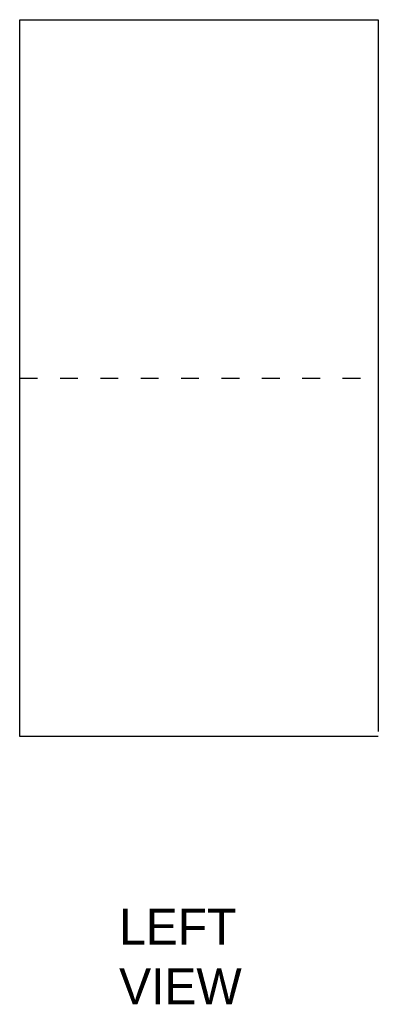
# Model space of a CAD drawing. Header units: inches. Extents: x -7.6 to 46.9, y -32.2 to 38.1.
# Tile 3 of 5: x 12.6 to 14.6, y 27 to 32.5. Entities that reach past the tile are written whole.
import ezdxf

# ---------------------------------------------------------------- set-up
doc = ezdxf.new("R2010")
doc.units = ezdxf.units.IN
doc.header["$MEASUREMENT"] = 0
doc.linetypes.add('DOT2', pattern=[0.125, 0, -0.125])

msp = doc.modelspace()

# ---------------------------------------------------------------- linework, layer by layer
for p, q in [((12.6034, 28.4593), (12.6034, 32.4593)), ((12.6034, 32.4593), (14.6034, 32.4593)), ((14.6034, 32.4593), (14.6034, 28.4871)), ((14.6034, 28.4593), (12.6034, 28.4593))]:
    msp.add_line(p, q)
at = {"linetype": 'DOT2'}
msp.add_line((12.6034, 30.4593), (14.6034, 30.4593), dxfattribs=at)

# ---------------------------------------------------------------- texts
at = {"linetype": 'DOT2', "insert": (13.1579, 27.4979), "char_height": 0.2, "width": 0.132607, "attachment_point": 1}
msp.add_mtext('LEFT VIEW', dxfattribs=at)

doc.saveas('drawing.dxf')
